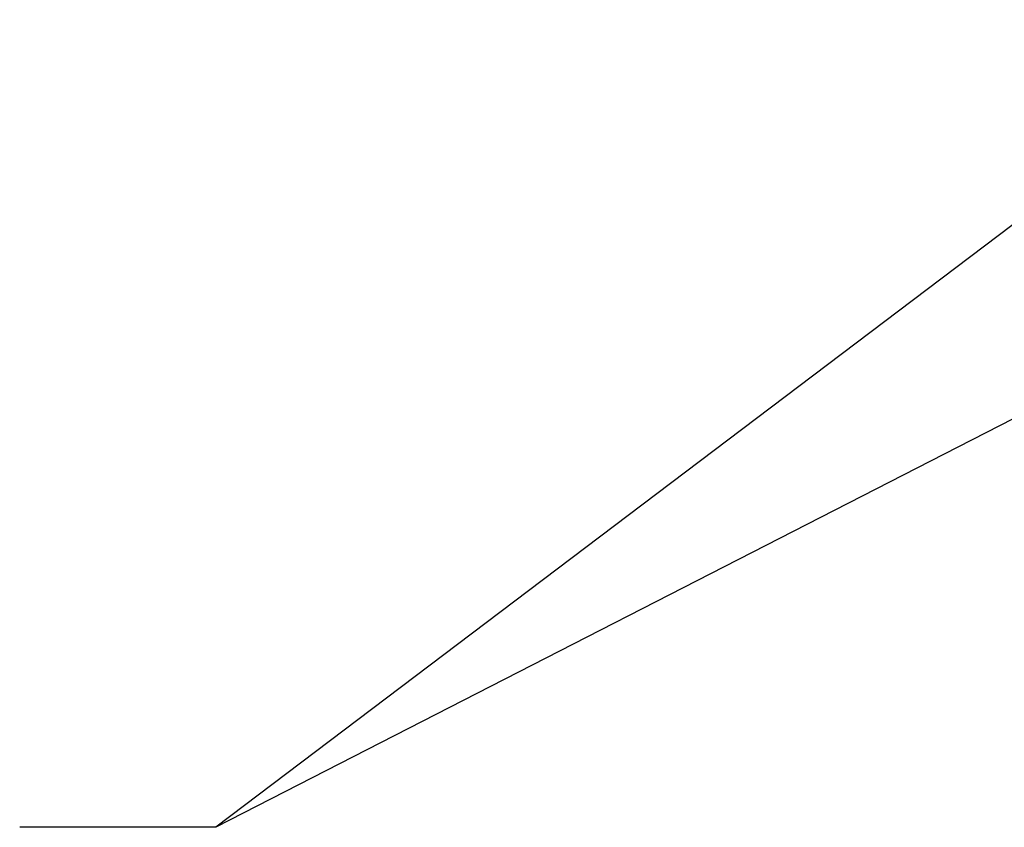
# Model space of a CAD drawing. Header units: millimetres. Extents: x 0 to 841, y 0 to 594.
# Tile 11 of 126: x 92 to 122, y 225 to 250. Entities that reach past the tile are written whole.
import ezdxf

# ---------------------------------------------------------------- set-up
doc = ezdxf.new("R2010")
doc.units = ezdxf.units.MM
doc.header["$LTSCALE"] = 46.255
doc.layers.get('0').update_dxf_attribs({"linetype": 'CONTINUOUS'})
doc.styles.get("Standard").update_dxf_attribs({"font": 'txt', "width": 0.8})
doc.dimstyles.get("Standard").update_dxf_attribs({"dimtxt": 3.5, "dimasz": 3.5, "dimexe": 0.18, "dimexo": 0.0625, "dimgap": 0.09, "dimtad": 1, "dimdsep": 46, "dimtxsty": 'STANDARD', "dimblk": '_FILLED', "dimblk1": '_FILLED', "dimblk2": '_FILLED', "dimcen": 0.09, "dimclrt": 5, "dimadec": 0, "dimazin": 0, "dimtol": 1, "dimtp": 0.01, "dimtm": 0.01, "dimtfac": 1, "dimtofl": 0, "dimtmove": 0, "dimatfit": 3, "dimldrblk": '_FILLED', "dimfxl": 1, "dimtolj": 1, "dimarcsym": 0})

# ---------------------------------------------------------------- blocks, each defined once
blk = doc.blocks.new('_FILLED')
at = {"color": 0, "linetype": 'BYBLOCK'}
blk.add_solid([(0, 0), (-1, 0.1429), (-1, -0.1429)], dxfattribs=at)

msp = doc.modelspace()

# ---------------------------------------------------------------- leaders
at = {"color": 2, "linetype": 'CONTINUOUS'}
for points in [[(145.7408, 249.8971), (97.5469, 225.2111), (91.5469, 225.2111)], [(129.8658, 249.6527), (97.5469, 225.2111), (91.5469, 225.2111)]]:
    msp.add_leader(points, dimstyle='STANDARD', override={"dimtad": 0}, dxfattribs=at)

doc.saveas('drawing.dxf')
